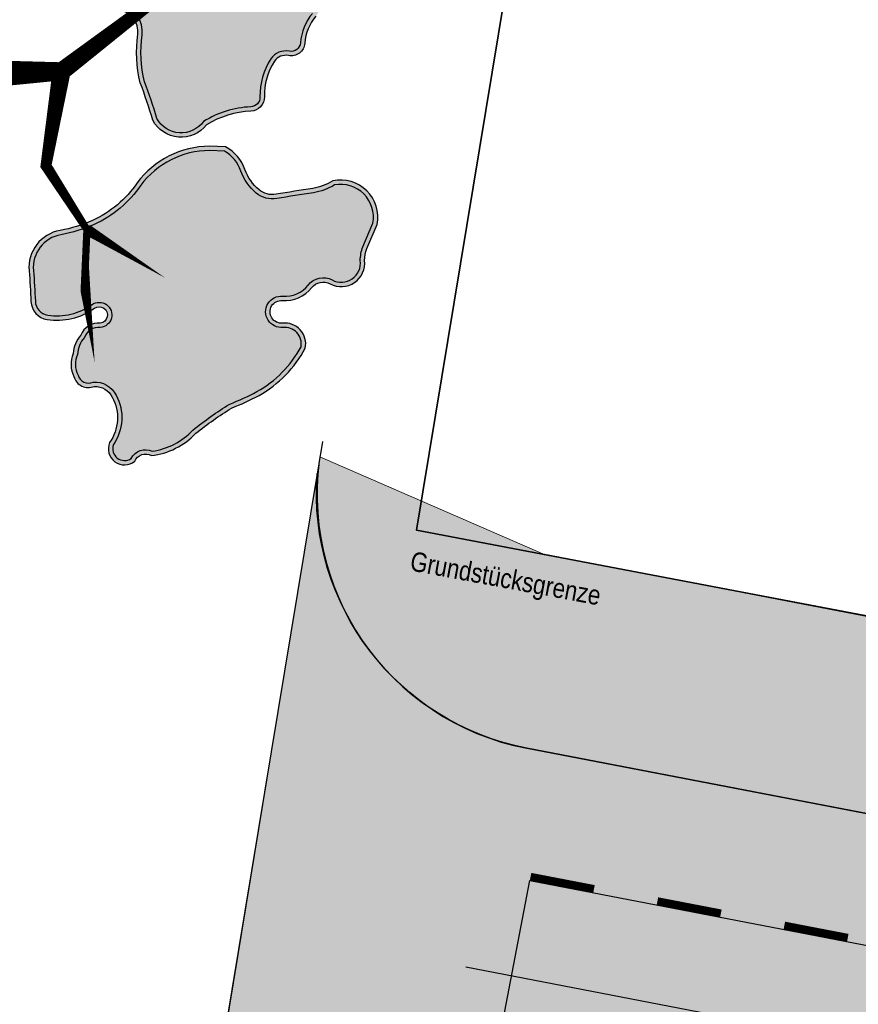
# Model space of a CAD drawing. Header units: metres. Extents: x -499360 to 60282433, y -11592314 to 5708004.
# Tile 27 of 128: x 32353325 to 32353338, y 5707902 to 5707917. Entities that reach past the tile are written whole.
import ezdxf

# ---------------------------------------------------------------- set-up
doc = ezdxf.new("R2010")
doc.units = ezdxf.units.M
doc.header["$LTSCALE"] = 0.75
doc.layers.get('0').update_dxf_attribs({"linetype": 'CONTINUOUS'})
for name, color, linetype, transparency in [('10414944$0$PF-Krone', 33, 'CONTINUOUS', 0.7), ('10414944$0$PF-Krone_SOL', 70, 'CONTINUOUS', 0.7), ('10414944$0$ST-Baum', 7, 'CONTINUOUS', 0.7)]:
    doc.layers.add(name, color=color, linetype=linetype, transparency=transparency)
doc.layers.add('10414944$0$PF-Stamm', color=7, linetype='CONTINUOUS', true_color=0x5f5144, transparency=0.7)
doc.layers.add('10414948$0$_Hilfslayer', color=6, linetype='CONTINUOUS', plot=False)
doc.layers.add('10414948$0$ST-LIN-Fahrbahn', color=2, linetype='CONTINUOUS')
doc.layers.add('10414948$0$ST-LIN-Gehweg', color=2, linetype='CONTINUOUS')
for name, color, linetype, lineweight, true_color in [('10414948$0$ST_M_Markierung', 7, 'CONTINUOUS', 18, 0xffffff), ('10414949$0$ST-Gehweg-Sol', 7, 'CONTINUOUS', 0, 0xffd7a8), ('10414949$0$ST-Grünfläche-Sol', 7, 'CONTINUOUS', 0, 0xc3e788)]:
    doc.layers.add(name, color=color, linetype=linetype, lineweight=lineweight, true_color=true_color)
doc.layers.add('10414949$0$ST-Fahrbahn-Sol', color=7, linetype='CONTINUOUS', true_color=0xcccccc)
doc.layers.add('10417023$0$#9_002_GES I Übersicht Erdgeschoss_1_701_Grundstücksgrenze.A', color=7, linetype='CONTINUOUS', lineweight=25)
doc.layers.add('10417023$0$Keine', color=7, linetype='CONTINUOUS', lineweight=13)
doc.styles.add('10417023$0$ARIAL NARROW', font='ARIALN.TTF')

# ---------------------------------------------------------------- blocks, each defined once
blk = doc.blocks.new('10414949')
at = {"layer": '10414949$0$ST-Fahrbahn-Sol'}
h = blk.add_hatch(color=256, dxfattribs=at)
h.dxf.hatch_style = 1
edge = h.paths.add_edge_path()
edge.add_line((32353332.075, 5707897.76), (32353350.985, 5707894.124))
edge.add_line((32353350.985, 5707894.124), (32353350.829, 5707893.39))
edge.add_arc((32353341.762, 5707846.24), 48.014, 70.2052, 79.1149, ccw=False)
edge.add_line((32353358.022, 5707891.417), (32353368.23, 5707887.744))
edge.add_line((32353368.23, 5707887.744), (32353368.484, 5707888.449))
edge.add_arc((32353392.461, 5707947.15), 63.409, 247.7815, 258.38519)
edge.add_line((32353379.695, 5707885.039), (32353392.888, 5707882.502))
edge.add_line((32353392.888, 5707882.502), (32353428.352, 5707875.682))
edge.add_line((32353428.352, 5707875.682), (32353429.202, 5707880.101))
edge.add_line((32353429.202, 5707880.101), (32353381.923, 5707889.193))
edge.add_arc((32353383.056, 5707895.085), 6, 247.5994, 259.1149, ccw=False)
edge.add_line((32353380.769, 5707889.538), (32353372.02, 5707893.144))
edge.add_arc((32353372.21, 5707893.606), 0.5, 79.0519, 247.5994, ccw=False)
edge.add_line((32353372.305, 5707894.097), (32353429.768, 5707883.047))
edge.add_line((32353429.768, 5707883.047), (32353430.618, 5707887.466))
edge.add_line((32353430.618, 5707887.466), (32353333.255, 5707906.189))
edge.add_arc((32353334.026, 5707910.142), 4.027, 175.7532, 258.9562, ccw=False)
edge.add_line((32353330.01, 5707910.44), (32353327.369, 5707894.461))
edge.add_arc((32353331.319, 5707893.832), 4, 79.1149, 170.9535, ccw=False)
at = {"layer": '10414949$0$ST-Gehweg-Sol'}
h = blk.add_hatch(color=256, dxfattribs=at)
h.dxf.hatch_style = 1
h.paths.add_polyline_path([(32353333.502, 5707909.196), (32353330.052, 5707910.697, 0.40122), (32353333.255, 5707906.189), (32353356.887, 5707901.645), (32353369.915, 5707899.139), (32353382.943, 5707896.634), (32353384.566, 5707896.322), (32353385.132, 5707899.268), (32353370.488, 5707902.084), (32353357.22, 5707904.636)])
at = {"layer": '10414949$0$ST-Fahrbahn-Sol', "flags": 128}
blk.add_lwpolyline([(32353332.075, 5707897.76), (32353350.985, 5707894.124), (32353350.829, 5707893.39, -0.038896), (32353358.022, 5707891.417), (32353368.23, 5707887.744), (32353368.484, 5707888.449, 0.0463), (32353379.695, 5707885.039), (32353392.888, 5707882.502), (32353428.352, 5707875.682), (32353429.202, 5707880.101), (32353381.923, 5707889.193, -0.050288), (32353380.769, 5707889.538), (32353372.02, 5707893.144, -0.904739), (32353372.305, 5707894.097), (32353429.768, 5707883.047), (32353430.618, 5707887.466), (32353333.255, 5707906.189, -0.379879), (32353330.01, 5707910.44), (32353327.369, 5707894.461, -0.423644)], format="xyb", close=True, dxfattribs=at)
at = {"layer": '10414949$0$ST-Gehweg-Sol', "flags": 128}
blk.add_lwpolyline([(32353333.502, 5707909.196), (32353330.052, 5707910.697)], dxfattribs=at)
at = {"layer": '10414949$0$ST-Grünfläche-Sol', "flags": 128}
blk.add_lwpolyline([(32353330.075, 5707910.835), (32353327.164, 5707893.122)], dxfattribs=at)
blk = doc.blocks.new('10414948$0$Leitlinie Schutzstreifen_Rad_(1.00_1.00_0.12)_INFRASIGN_639099389114248115')
at = {"layer": '10414948$0$ST_M_Markierung', "color": 7, "true_color": 0xffffff, "const_width": 0.12}
for points in [[(0.011, 0.059), (0.993, -0.13)], [(1.975, -0.319), (2.957, -0.508)], [(3.939, -0.696), (4.921, -0.885)]]:
    blk.add_lwpolyline(points, dxfattribs=at)
blk = doc.blocks.new('10414948')
at = {"layer": '10414948$0$_Hilfslayer'}
blk.add_line((32353332.452, 5707899.724), (32353333.302, 5707904.143), dxfattribs=at)
at = {"layer": '10414948$0$_Hilfslayer', "flags": 128}
for points in [[(32353333.302, 5707904.143), (32353340.402, 5707902.778)], [(32353332.313, 5707902.806), (32353516.93, 5707867.304)]]:
    blk.add_lwpolyline(points, dxfattribs=at)
at = {"layer": '10414948$0$ST-LIN-Fahrbahn', "flags": 128}
blk.add_lwpolyline([(32353330.094, 5707910.937), (32353330.075, 5707910.835, 0.411402), (32353333.255, 5707906.189), (32353356.887, 5707901.645), (32353356.887, 5707901.645), (32353369.915, 5707899.139), (32353369.915, 5707899.139), (32353382.943, 5707896.634), (32353382.943, 5707896.634), (32353430.618, 5707887.466)], format="xyb", dxfattribs=at)
at = {"layer": '10414948$0$ST-LIN-Gehweg', "flags": 128}
blk.add_lwpolyline([(32353333.502, 5707909.196), (32353357.22, 5707904.636), (32353357.22, 5707904.636), (32353370.488, 5707902.084), (32353370.488, 5707902.084), (32353407.152, 5707895.034), (32353407.152, 5707895.034), (32353410.429, 5707896.185), (32353410.429, 5707896.185), (32353413.706, 5707897.337), (32353413.706, 5707897.337), (32353481.434, 5707884.313), (32353481.434, 5707884.313), (32353497.176, 5707881.286), (32353497.176, 5707881.286, -0.110177), (32353499.704, 5707880.189), (32353499.704, 5707880.189), (32353502.939, 5707877.836), (32353502.939, 5707877.836, 0.110177), (32353505.467, 5707876.739), (32353505.467, 5707876.739), (32353513.198, 5707875.252), (32353513.198, 5707875.252), (32353517.005, 5707874.52)], format="xyb", dxfattribs=at)
at = {"layer": '10414948$0$ST_M_Markierung'}
blk.add_blockref('10414948$0$Leitlinie Schutzstreifen_Rad_(1.00_1.00_0.12)_INFRASIGN_639099389114248115', (32353333.302, 5707904.143), dxfattribs=at)
blk = doc.blocks.new('10414944$0$PF-BAUM_12')
at = {"layer": '10414944$0$PF-Krone_SOL', "transparency": 33554457}
h = blk.add_hatch(color=256, dxfattribs=at)
h.dxf.hatch_style = 1
h.set_gradient(color1=(88, 186, 72), color2=(175, 217, 170), tint=1, name='INVSPHERICAL')
edge = h.paths.add_edge_path()
edge.add_arc((-1.2758, 1.3994), 0.541, 250.24695, 303.42795)
edge.add_arc((-0.5984, 0.4188), 0.6511, 94.3691, 125.64085, ccw=False)
edge.add_arc((-0.5871, 0.2707), 0.7996, 79.90604, 94.3691, ccw=False)
edge.add_arc((-0.4074, 1.2805), 0.2261, 259.90604, 345.03676)
edge.add_arc((3.3556, 0.2748), 3.669, 162.18441, 165.03676, ccw=False)
edge.add_arc((-0.2456, 1.4321), 0.1137, 342.18441, 421.4181)
edge.add_arc((-0.3772, 1.1907), 0.3886, 61.4181, 105.41791)
edge.add_arc((-0.4936, 1.6129), 0.0494, 76.86771, 285.41791, ccw=False)
edge.add_arc((-0.4342, 1.767), 0.1165, 245.55227, 317.8819)
edge.add_arc((-0.4413, 1.8543), 0.1901, 299.50673, 335.70732)
edge.add_arc((-0.3904, 1.8889), 0.1664, 317.30956, 366.51685)
edge.add_arc((-0.3153, 1.9138), 0.0904, 356.14997, 452.32983)
edge.add_arc((-0.2837, 2.1143), 0.1157, 186.39549, 252.21854, ccw=False)
edge.add_arc((-0.1459, 2.1399), 0.2556, 124.29677, 188.65244, ccw=False)
edge.add_arc((-0.3624, 2.4158), 0.0972, 318.21291, 468.93962)
edge.add_arc((-0.4455, 2.5549), 0.0698, 219.68848, 317.56803, ccw=False)
edge.add_arc((-0.5987, 2.0825), 0.4392, 76.91022, 116.54495)
edge.add_arc((-1.4951, 4.5572), 2.1964, 281.7611, 288.58893, ccw=False)
edge.add_arc((-1.0114, 0.8578), 1.5496, 91.33232, 98.00209)
edge.add_arc((-1.1102, 1.691), 0.7109, 99.4638, 131.76215)
edge.add_arc((-1.4773, 2.1554), 0.1252, 148.24675, 256.0758)
edge.add_arc((-1.5238, 1.968), 0.068, -114.95559, 76.0758, ccw=False)
edge.add_arc((-1.6369, 1.7248), 0.2002, 65.04441, 122.10831)
edge.add_arc((-1.7899, 1.9686), 0.0876, 221.63135, 302.10831, ccw=False)
edge.add_arc((-1.9603, 1.8172), 0.1403, 41.63135, 166.86476)
edge.add_arc((-2.3449, 1.9519), 0.2684, 321.94948, 337.47523, ccw=False)
edge.add_line((-2.1335, 1.7864), (-2.2407, 1.6721))
edge.add_arc((-2.0502, 1.5575), 0.2224, 148.95684, 261.83304)
edge.add_arc((-2.0149, 1.0239), 0.3205, 78.77175, 102.0334, ccw=False)
edge.add_arc((0.8412, 15.4111), 14.3475, 258.77175, 259.65948)
edge.add_arc((-1.7568, 1.1728), 0.1259, 30.35605, 79.65948, ccw=False)
edge.add_arc((-1.8871, 1.0965), 0.2769, -0.49344, 30.35605, ccw=False)
edge.add_arc((-1.3602, 1.092), 0.25, 179.50656, 221.3188)
edge.add_line((-1.548, 0.9269), (-1.4587, 0.8902))
edge = h.paths.add_edge_path()
edge.add_arc((-2.0595, -1.0849), 0.2169, 117.74302, 251.42792, ccw=False)
edge.add_arc((-2.2535, -0.7961), 0.1343, 313.86708, 413.87286)
edge.add_arc((-1.1381, 0.5382), 1.6051, 221.524, 229.78899, ccw=False)
edge.add_arc((-2.2843, -0.4137), 0.1251, 108.79801, 243.70289, ccw=False)
edge.add_arc((-2.2657, -0.171), 0.1376, 244.61148, 299.82424)
edge.add_arc((-2.4922, 0.2242), 0.593, 299.82424, 314.8752)
edge.add_arc((-2.3634, 0.0948), 0.4104, 314.8752, 336.56068)
edge.add_arc((-2.0604, -0.1191), 0.0893, 34.54703, 142.23332)
edge.add_arc((-2.2509, -0.0174), 0.1288, 205.94005, 338.60504, ccw=False)
edge.add_arc((-1.1082, 0.8264), 1.5473, 211.54423, 215.57485, ccw=False)
edge.add_arc((-2.1647, 0.1359), 0.2879, 123.29344, 204.40631, ccw=False)
edge.add_arc((-2.4675, 0.6266), 0.289, 300.05521, 335.40006)
edge.add_arc((-2.1302, 0.4722), 0.0819, 58.40023, 155.40006, ccw=False)
edge.add_arc((-2.0455, 0.6099), 0.0798, 238.40023, 306.42037)
edge.add_arc((-2.2163, 0.8415), 0.3675, 306.42037, 341.49291)
edge.add_arc((-1.7884, 0.6982), 0.0838, 72.42881, 161.49291, ccw=False)
edge.add_arc((-1.597, 1.3024), 0.5499, 252.42881, 281.6379)
edge.add_arc((-1.3833, 0.6006), 0.1928, 8.24792, 122.23097, ccw=False)
edge.add_arc((1.4313, 0.4424), 2.6303, 175.94647, 181.0704)
edge.add_arc((-2.004, 0.487), 0.8109, 332.60613, 353.35791, ccw=False)
edge.add_arc((-1.1696, 0.0546), 0.1289, 152.60613, 239.81282)
edge.add_arc((-1.5709, -0.6354), 0.6693, 44.46317, 59.81282, ccw=False)
edge.add_arc((-1.2417, -0.3122), 0.208, -40.16629, 44.46317, ccw=False)
edge.add_arc((-1.7965, -0.0425), 0.8201, 308.5293, 330.49613, ccw=False)
edge.add_arc((-1.2134, -0.8063), 0.142, 120.58152, 237.17398)
edge.add_arc((-1.3033, -1.1297), 0.2045, -64.491, 86.39602, ccw=False)
edge.add_arc((-1.343, -1.1115), 0.2397, 240.47541, 302.23358, ccw=False)
edge.add_arc((-1.2125, -0.7918), 0.5839, 226.36645, 244.79518, ccw=False)
edge.add_arc((-0.7205, -0.1508), 1.3901, 222.94294, 229.9249, ccw=False)
edge.add_arc((-1.7937, -1.1495), 0.076, 42.91905, 173.49923)
edge.add_arc((-2.058, -1.1133), 0.1908, 248.28955, 351.67144, ccw=False)
edge = h.paths.add_edge_path()
edge.add_arc((1.2059, -0.0381), 0.6649, 150.77336, 194.55575)
edge.add_arc((0.911, -0.0942), 0.3659, 197.65987, 276.75263)
edge.add_arc((0.9525, -0.0442), 0.4134, 270.21516, 305.52412)
edge.add_arc((1.2637, -0.512), 0.1494, -27.72253, 118.39088, ccw=False)
edge.add_arc((1.6106, -0.6627), 0.2295, 159.27348, 288.79741)
edge.add_arc((1.6267, -1.1446), 0.2709, -1.08302, 77.66915, ccw=False)
edge.add_arc((2.1687, -1.0477), 0.2897, 200.61319, 382.93371)
edge.add_arc((2.7072, -0.7257), 0.3429, 147.82265, 217.59096, ccw=False)
edge.add_arc((2.4468, -0.3829), 0.1629, 259.44798, 409.15154)
edge.add_arc((2.7989, 0.0617), 0.4045, 199.71733, 232.62112, ccw=False)
edge.add_arc((2.5485, -0.1163), 0.1368, 103.25927, 162.29814, ccw=False)
edge.add_arc((2.4584, 0.1299), 0.1274, 297.47519, 447.50208)
edge.add_arc((2.4597, 0.3353), 0.0783, 98.81569, 273.11837, ccw=False)
edge.add_arc((2.4, 0.5247), 0.1217, 293.02703, 374.92908)
edge.add_arc((2.0245, 0.3266), 0.5439, 24.94831, 42.11835)
edge.add_arc((1.7775, 0.1571), 0.8417, 39.39937, 55.74996)
edge.add_arc((2.2887, 0.9354), 0.0906, 104.71311, 245.58293, ccw=False)
edge.add_arc((2.2455, 1.1001), 0.0797, 284.71311, 435.28689)
edge.add_arc((2.1786, 0.8455), 0.3429, 75.28689, 90.15444)
edge.add_arc((2.192, 1.2908), 0.1034, 200.54383, 262.03398, ccw=False)
edge.add_arc((1.8708, 1.2323), 0.2255, 5.65523, 92.28552)
edge.add_arc((1.8923, 1.533), 0.0813, 129.46734, 248.0142, ccw=False)
edge.add_arc((1.6377, 1.5925), 0.2029, 0.94133, 108.02708)
edge.add_arc((1.5516, 2.0411), 0.2568, 198.80376, 275.23109, ccw=False)
edge.add_arc((1.081, 1.9053), 0.2335, 13.10923, 167.22877)
edge.add_arc((0.6671, 1.9992), 0.1909, 279.30028, 347.22877, ccw=False)
edge.add_arc((0.7224, 1.6615), 0.1513, 99.30028, 228.80917)
edge.add_arc((0.4652, 1.3676), 0.2392, 21.17444, 48.80917, ccw=False)
edge.add_arc((0.3242, 1.313), 0.3904, -10.78567, 21.17444, ccw=False)
edge.add_arc((-0.3793, 1.447), 1.1066, 325.74486, 349.21433, ccw=False)
edge.add_arc((0.3558, 0.9464), 0.2172, 278.26632, 325.74486, ccw=False)
edge.add_arc((0.408, 0.5869), 0.146, 98.26632, 271.67308)
edge.add_arc((0.4514, -0.8972), 1.3387, 79.76747, 91.67308, ccw=False)
edge.add_arc((0.6892, 0.3779), 0.0423, -16.43247, 90.01007, ccw=False)
edge.add_line((0.7298, 0.3659), (0.6257, 0.2866))
edge = h.paths.add_edge_path()
edge.add_arc((-1.5552, -2.2569), 0.1724, 12.6189, 77.74549)
edge.add_arc((-1.4977, -1.992), 0.0986, 164.18162, 257.74549, ccw=False)
edge.add_arc((-1.7215, -1.8391), 0.1803, 315.6358, 396.22469)
edge.add_arc((-1.4722, -1.6964), 0.1099, 56.01675, 199.16563, ccw=False)
edge.add_arc((-1.3562, -1.5375), 0.087, 231.18436, 306.609)
edge.add_arc((-1.4968, -1.2476), 0.4081, 298.1575, 320.42177)
edge.add_arc((-1.118, -1.5607), 0.0835, 20.65344, 140.42177, ccw=False)
edge.add_arc((-0.9321, -1.4907), 0.1152, 200.65344, 324.15715)
edge.add_arc((-0.5981, -1.7319), 0.2968, 125.84331, 144.15715, ccw=False)
edge.add_arc((-1.1307, -0.9947), 0.6126, 305.84331, 313.76829)
edge.add_arc((-0.6402, -1.5068), 0.0965, 35.28302, 133.76829, ccw=False)
edge.add_arc((-0.4573, -1.4114), 0.1114, 200.86529, 329.80166)
edge.add_arc((5.9643, -14.9126), 14.8587, 114.56415, 115.19461, ccw=False)
edge.add_arc((-0.1458, -1.5341), 0.1511, 81.99944, 116.28381, ccw=False)
edge.add_arc((-0.1295, -1.2153), 0.1692, 271.62381, 322.4573)
edge.add_arc((0.4219, -2.3582), 1.1204, 101.73914, 111.86365, ccw=False)
edge.add_arc((0.2817, -1.7045), 0.4518, 61.04926, 101.19464, ccw=False)
edge.add_arc((0.4293, -1.462), 0.1686, -13.32973, 65.05413, ccw=False)
edge.add_arc((0.701, -1.5438), 0.116, 158.25367, 207.02434)
edge.add_arc((0.7267, -1.4357), 0.2061, 231.26264, 284.37765)
edge.add_arc((0.7594, -1.468), 0.1684, 276.3107, 373.18881)
edge.add_arc((1.0623, -1.3226), 0.1754, 121.90959, 217.58272, ccw=False)
edge.add_arc((1.2009, -1.5786), 0.4663, 12.49632, 119.74162, ccw=False)
edge.add_arc((1.5062, -1.4974), 0.1512, -66.22517, 7.47872, ccw=False)
edge.add_arc((1.5907, -1.7479), 0.1146, 101.81964, 224.43431)
edge.add_arc((1.3238, -2.0366), 0.2788, -26.98815, 48.41698, ccw=False)
edge.add_arc((1.3365, -2.0229), 0.2743, 258.99086, 329.2486, ccw=False)
edge.add_arc((1.6618, -1.4757), 0.8996, 229.3858, 245.17635, ccw=False)
edge.add_arc((0.9994, -2.237), 0.1097, 45.60372, 249.24478)
edge.add_arc((0.8451, -2.4465), 0.1573, -95.43505, 42.77878, ccw=False)
edge.add_arc((0.8007, -2.2203), 0.3839, 232.79997, 274.40743, ccw=False)
edge.add_arc((0.4866, -2.6064), 0.1147, 44.402, 165.1103)
edge.add_arc((0.2716, -2.5387), 0.1109, 123.38517, 339.85568, ccw=False)
edge.add_arc((0.9022, -2.3675), 0.6961, 164.26035, 186.48033, ccw=False)
edge.add_arc((0.1064, -2.2008), 0.1278, 9.9652, 176.7192)
edge.add_arc((-48.3159, -1.4499), 48.3004, 358.76613, 359.11787, ccw=False)
edge.add_arc((-0.3152, -2.3669), 0.3137, 290.47286, 336.89978, ccw=False)
edge.add_arc((-0.2908, -2.4562), 0.2217, 213.88393, 292.64339, ccw=False)
edge.add_arc((-0.5922, -2.5593), 0.1191, 350.14402, 508.44337)
edge.add_arc((-0.7458, -2.3559), 0.1504, 180.14857, 290.27908, ccw=False)
edge.add_arc((-1.1241, -2.4703), 0.2548, 26.59219, 75.66559)
edge.add_arc((-1.166, -2.6346), 0.4243, 75.66559, 104.33441)
edge.add_arc((-1.3217, -2.0253), 0.2045, 251.40462, 284.33441, ccw=False)
at = {"layer": '10414944$0$PF-Krone'}
for points in [[(-1.4587, 0.8902, 0.236302), (-0.9778, 0.9479, -0.137302), (-0.648, 1.068, -0.063191), (-0.447, 1.0579, 0.389536), (-0.189, 1.2221, -0.012446), (-0.1374, 1.3973, 0.360188), (-0.1913, 1.5319, 0.194379), (-0.4805, 1.5653, -1.286295), (-0.4824, 1.6609, 0.326511), (-0.3477, 1.6889, 0.159282), (-0.2681, 1.7761, 0.218069), (-0.2251, 1.9078, 0.446169), (-0.319, 2.0042, -0.295374), (-0.3986, 2.1015, -0.288426), (-0.29, 2.3511, 0.772377), (-0.394, 2.5078, -0.455092), (-0.4992, 2.5103, 0.174684), (-0.7949, 2.4754, -0.029801), (-1.0474, 2.4069, 0.029111), (-1.2271, 2.3923, 0.141869), (-1.5837, 2.2213, 0.508586), (-1.5074, 2.034, -1.101217), (-1.5525, 1.9063, 0.254264), (-1.7433, 1.8944, -0.366329), (-1.8554, 1.9104, 0.608209), (-2.0969, 1.8491, -0.067848), (-2.1335, 1.7864, 0), (-2.2407, 1.6721, 0.536623), (-2.0818, 1.3373, -0.101848), (-1.9525, 1.3382, 0.003873), (-1.7342, 1.2967, -0.218508), (-1.6482, 1.2364, -0.135425), (-1.6102, 1.0941, 0.184492), (-1.548, 0.9269)], [(-1.4493, 0.9145, 0.235756), (-0.9926, 0.9693, -0.137109), (-0.65, 1.0939, -0.063191), (-0.4424, 1.0835, 0.389536), (-0.2141, 1.2288, -0.012446), (-0.1622, 1.4053, 0.360188), (-0.2037, 1.5091, 0.194379), (-0.4736, 1.5402, -1.313113), (-0.4736, 1.6855, 0.345734), (-0.3643, 1.7094, 0.172714), (-0.2901, 1.7907, 0.230529), (-0.2512, 1.9073, 0.475615), (-0.3219, 1.9779, -0.304436), (-0.4244, 2.098, -0.284585), (-0.3075, 2.3706, 0.726016), (-0.3802, 2.4848, -0.402009), (-0.5128, 2.4867, 0.170881), (-0.7849, 2.4513, -0.030277), (-1.0444, 2.381, 0.029443), (-1.2231, 2.3665, 0.140272), (-1.5634, 2.2045, 0.497246), (-1.5012, 2.0592, -1.101217), (-1.5634, 1.8827, 0.254264), (-1.7295, 1.8724, -0.366329), (-1.8748, 1.8931, 0.61415), (-2.072, 1.8412, -0.070819), (-2.1138, 1.7695, 0), (-2.2198, 1.6564, 0.525075), (-2.0824, 1.3638, -0.0983), (-1.9475, 1.3638, 0.003873), (-1.7295, 1.3222, -0.218508), (-1.6257, 1.2496, -0.135425), (-1.5842, 1.0939, 0.177651), (-1.5323, 0.9486)]]:
    blk.add_lwpolyline(points, format="xyb", close=True, dxfattribs=at)
for points in [[(-2.3227, 0.3765, 0.155455), (-2.2047, 0.5063, -0.450466), (-2.0873, 0.542, 0.305827), (-1.9981, 0.5457, 0.154239), (-1.8678, 0.7248, -0.409437), (-1.7631, 0.7781, 0.128143), (-1.4861, 0.7637, -0.54286), (-1.1924, 0.6283, 0.022361), (-1.1986, 0.3932, -0.090795), (-1.284, 0.1139, 0.400005), (-1.2344, -0.0569, -0.067076)], [(-2.309, 0.3543, 0.154831), (-2.181, 0.4955, -0.450466), (-2.1009, 0.5198, 0.305827), (-1.9827, 0.5248, 0.154239), (-1.8432, 0.7165, -0.409437), (-1.7709, 0.7533, 0.13033), (-1.476, 0.7393, -0.546373), (-1.2186, 0.6272, 0.02192), (-1.2246, 0.3945, -0.090238), (-1.3071, 0.1259, 0.400005), (-1.2475, -0.0793, -0.067076)]]:
    blk.add_lwpolyline(points, format="xyb", dxfattribs=at)
at = {"layer": '10414944$0$PF-Stamm'}
for points in [[(0.0456, -0.1011, 0.2167, 0.1084, 0), (-0.7801, 0.1666, 0.1084, 0.065, 0), (-0.4991, 0.6653, 0.065, 0.0433, 0), (-0.5991, 1.1076, 0.0433, 0.0433, 0), (-0.4753, 1.4051, 0.065, 1.976742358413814e-14, 0), (-0.3709, 1.869, 0, 0, 0)], [(-0.5991, 1.1076, 0.065, 0, 0), (-0.9411, 1.541, 0, 0, 0)], [(-0.7801, 0.1666, 0.1084, 0.065, 0), (-1.5906, -0.088, 0.065, 0, 0), (-1.8608, 0.029, 0, 0, 0)]]:
    blk.add_lwpolyline(points, format="xyseb", dxfattribs=at)
blk = doc.blocks.new('10414944')
at = {"layer": '10414944$0$ST-Baum', "xscale": 2.5869693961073, "yscale": 2.5869693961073, "zscale": 1.077903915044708, "rotation": 200}
blk.add_blockref('10414944$0$PF-BAUM_12', (32353324.011, 5707916.377), dxfattribs=at)
blk = doc.blocks.new('10417023$0$#9_MKO_LP5_ARC_GES_UP_00_002_P_G_modell (3D)')
at = {"layer": '10417023$0$#9_002_GES I Übersicht Erdgeschoss_1_701_Grundstücksgrenze.A', "color": 1, "linetype": 'Continuous', "lineweight": 35, "true_color": 0xff0000, "flags": 128}
blk.add_lwpolyline([(-32353511.473, -5707768.718), (-32353510.585, -5707813.546), (-32353471.715, -5707813.72), (-32353425.538, -5707813.961)], dxfattribs=at)
at = {"layer": '10417023$0$#9_002_GES I Übersicht Erdgeschoss_1_701_Grundstücksgrenze.A', "color": 1, "true_color": 0xff0000, "insert": (-32353510.585, -5707813.877), "char_height": 0.30055, "attachment_point": 1, "line_spacing_factor": 1.002187, "style": '10417023$0$ARIAL NARROW'}
blk.add_mtext('Grundstücksgrenze', dxfattribs=at)
blk = doc.blocks.new('10417023$0$2_MKO_LP5_LAN_GES_UP_00_002_V_A (3D)')
at = {"layer": '10417023$0$Keine'}
blk.add_blockref('10417023$0$#9_MKO_LP5_ARC_GES_UP_00_002_P_G_modell (3D)', (0, 0), dxfattribs=at)
blk = doc.blocks.new('10417023')
at = {"layer": '10417023$0$Keine', "rotation": 349.4819372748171}
blk.add_blockref('10417023$0$2_MKO_LP5_LAN_GES_UP_00_002_V_A (3D)', (65205154.931, 5413829.558), dxfattribs=at)

msp = doc.modelspace()

# ---------------------------------------------------------------- block references
for name in ['10414944', '10414949']:
    msp.add_blockref(name, (0, 0))

# ---------------------------------------------------------------- next in the draw order: block references
msp.add_blockref('10417023', (0, 0))

# ---------------------------------------------------------------- next in the draw order: block references
msp.add_blockref('10414948', (0, 0))

doc.saveas('drawing.dxf')
